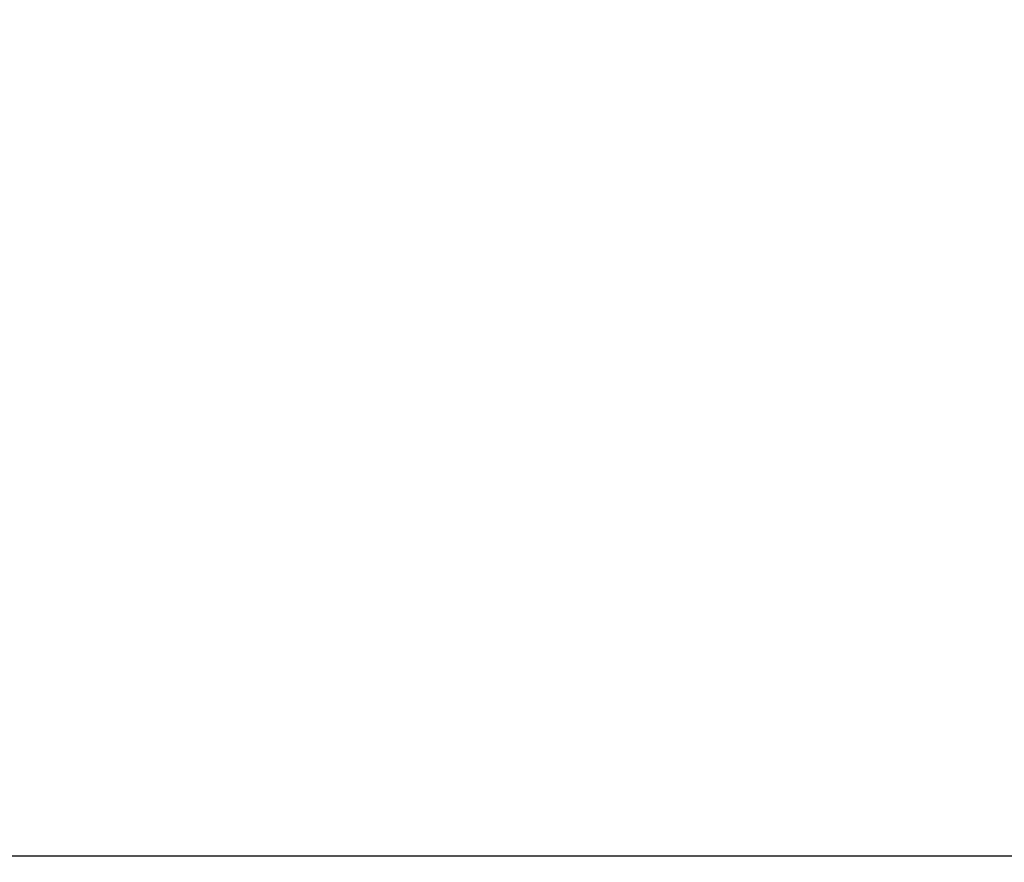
# Model space of a CAD drawing. Header units: millimetres. Extents: x -4428 to 3866, y -3426 to 3855.
# Tile 4 of 191: x -3054 to -2740, y -3165 to -2897. Entities that reach past the tile are written whole.
import ezdxf

# ---------------------------------------------------------------- set-up
doc = ezdxf.new("R2010")
doc.units = ezdxf.units.MM
doc.linetypes.add('K5LT_THIN', pattern=[0])
doc.layers.add('Системный слой', color=7, linetype='Continuous')
doc.styles.add('KDIMTEXTSTYLE', font='GOST_AU.SHX', dxfattribs={"width": 0.96, "oblique": 15, "height": 5})
doc.dimstyles.new('KDIMSTYLE (1.00)', dxfattribs={"dimtxt": 5, "dimasz": 1, "dimexe": 2, "dimexo": 0, "dimgap": 1, "dimtad": 1, "dimtxsty": 'KDIMTEXTSTYLE', "dimsah": 1, "dimcen": 0, "dimdle": 1, "dimadec": 0, "dimazin": 0, "dimtfac": 0.667, "dimtmove": 0, "dimatfit": 3, "dimfxl": 1, "dimtvp": 1, "dimtolj": 1, "dimtzin": 0, "dimarcsym": 0})

# ---------------------------------------------------------------- blocks, each defined once
blk = doc.blocks.new('KDIMARROW_01')
at = {"layer": 'Системный слой'}
blk.add_hatch(color=0, dxfattribs=at).paths.add_polyline_path([(0, 0), (-5, 0.66), (-4.5, 0), (-5, -0.66)])
at = {"layer": 'Системный слой', "color": 0, "linetype": 'K5LT_THIN', "lineweight": 20}
for p, q in [((-4.5, 0), (-5, 0.66)), ((-5, 0.66), (0, 0)), ((0, 0), (-5, -0.66)), ((-5, -0.66), (-4.5, 0)), ((0, 0), (-1, 0))]:
    blk.add_line(p, q, dxfattribs=at)

msp = doc.modelspace()

# ---------------------------------------------------------------- dimensions: what is measured, and where the dimension line sits
at = {"layer": 'Системный слой', "color": 7}
msp.add_linear_dim(base=(-4135.336, -3162.711), p1=(47.664, -1618.592), p2=(-4135.336, -1408.744), location=(-2079.336, -3162.711), dimstyle='KDIMSTYLE (1.00)', override={"dimexo": 0, "dimpost": '\\H75.0;\\W0.965;\\Q15;<>', "dimblk1": 'KDIMARROW_01', "dimblk2": 'KDIMARROW_01', "dimse1": 0, "dimse2": 0, "dimclrt": 7, "dimtolj": 1}, dxfattribs=at).render()

doc.saveas('drawing.dxf')
